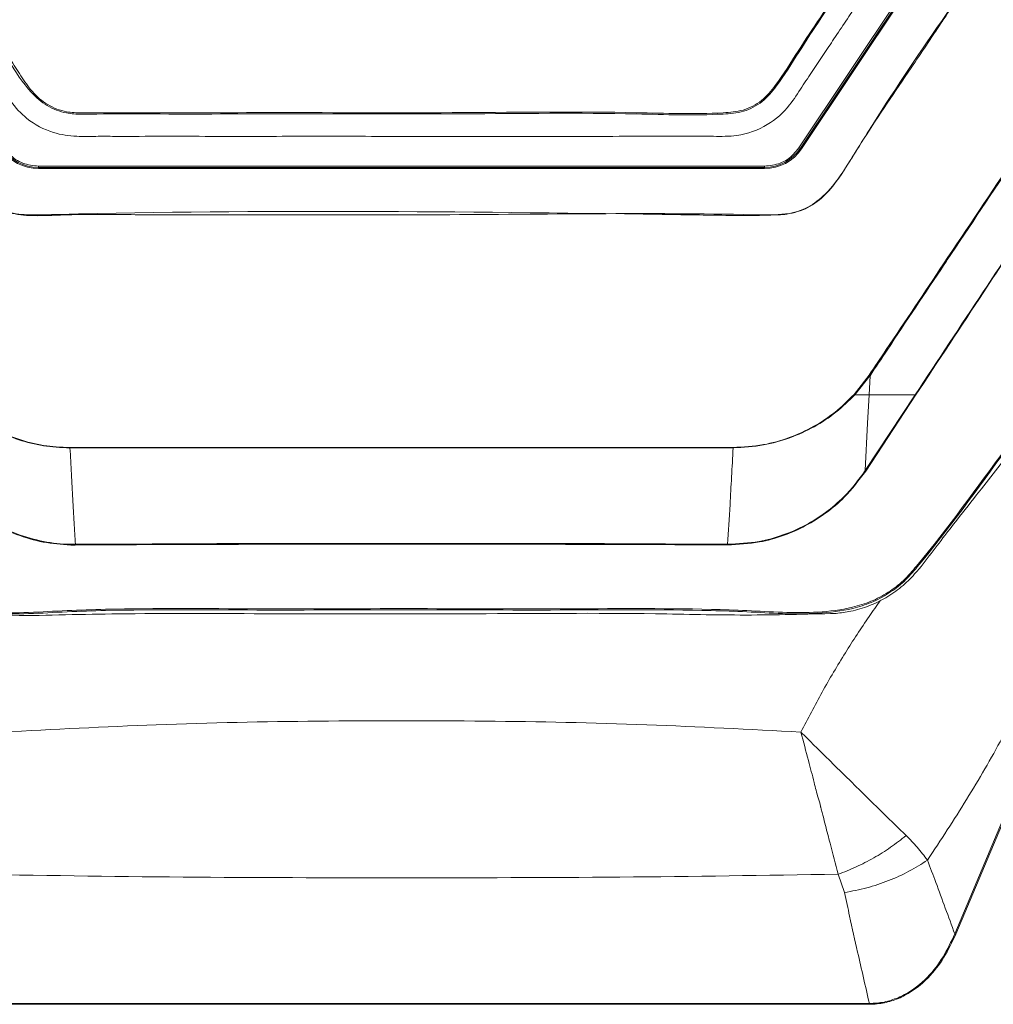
# Model space of a CAD drawing. Header units: millimetres. Extents: x 105 to 1419, y 95 to 961.
# Tile 33 of 43: x 718 to 836, y 470 to 590. Entities that reach past the tile are written whole.
import ezdxf

# ---------------------------------------------------------------- set-up
doc = ezdxf.new("R2010")
doc.units = ezdxf.units.MM
doc.header["$LTSCALE"] = 5

msp = doc.modelspace()

# ---------------------------------------------------------------- linework, layer by layer
at = {"color": 7, "linetype": 'Continuous', "lineweight": 15}
for p, q in [((826.78, 595.04), (812.73, 574)), ((812.95, 573.96), (826.99, 595)), ((827.12, 594.92), (813.07, 573.89)), ((812.95, 573.96), (812.73, 574)), ((720.34, 571.62), (720.34, 571.78)), ((808.57, 571.78), (720.34, 571.78)), ((720.34, 571.62), (720.34, 571.48)), ((720.34, 571.62), (808.57, 571.62)), ((808.57, 571.48), (720.34, 571.48)), ((808.57, 571.62), (808.57, 571.78)), ((808.57, 571.62), (808.57, 571.48)), ((819.46, 544.06), (821.28, 546.39)), ((821.38, 546.32), (819.53, 543.99)), ((821.27, 543.99), (821.39, 546.32)), ((819.53, 543.99), (821.27, 543.99)), ((820.79, 534.79), (826.87, 543.99)), ((826.93, 543.95), (820.86, 534.74)), ((724.16, 537.6), (724.16, 537.56)), ((804.08, 525.84), (804.08, 525.84)), ((831.69, 478.51), (838.34, 494.3)), ((838.47, 494.25), (831.81, 478.46)), ((818.29, 483.53), (817.52, 485.76))]:
    msp.add_line(p, q, dxfattribs=at)
at = {"color": 7, "linetype": 'Continuous', "lineweight": 15, "flags": 128}
msp.add_lwpolyline([(820.79, 534.79), (821.09, 540.57), (821.27, 543.99)], dxfattribs=at)
at = {"color": 7, "linetype": 'Continuous', "lineweight": 15}
for centre, radius, start, end in [((720.34, 576.89), 5.41, 213.752, 270.0146), ((720.34, 576.89), 5.27, 213.7519, 270.0147), ((808.57, 576.89), 5.27, 269.9853, 326.2481), ((808.57, 576.89), 5.41, 269.9854, 326.248), ((812.51, 573.09), 0.973, 54.505, 63.0285), ((820.41, 545.01), 1.35, 225.2253, 229.1555), ((825.93, 542.47), 1.78, 56.0187, 58.4108), ((830.67, 475.83), 2.87, 66.6067, 69.2651), ((820.42, 469.97), 0.899, 359.547, 5.6354)]:
    msp.add_arc(centre, radius, start, end, dxfattribs=at)
for points, knots in [([(704.46, 807.26), (704.46, 767.93), (704.46, 711.3), (704.46, 647.04), (704.46, 621.13), (704.46, 611.52), (704.46, 608.52), (704.46, 605.53), (704.45, 602.53), (704.46, 599.49), (705.71, 596.25), (707.93, 593.29), (710.1, 589.93), (712.32, 586.64), (714.17, 583.84), (715.74, 581.52), (717.02, 579.46), (719.01, 577.27), (721.86, 575.76), (724.81, 575.34), (727.31, 575.42), (729.59, 575.4), (734.99, 575.41), (743.45, 575.4), (755.04, 575.41), (766.65, 575.4), (778.37, 575.41), (790.29, 575.38), (799.23, 575.46), (805.58, 575.36), (808.95, 576.57), (811.53, 578.88), (813.05, 581.35), (814.44, 583.39), (815.73, 585.34), (817.07, 587.34), (818.45, 589.41), (819.91, 591.59), (821.37, 593.82), (823.01, 596.11), (824.34, 598.87), (825.33, 626.15), (823.79, 695.21), (824.2, 763.72), (824.46, 807.26)], [0, 0, 0, 0, 0.210693, 0.303394, 0.344186, 0.349529, 0.354871, 0.360213, 0.365556, 0.370983, 0.376371, 0.383753, 0.390783, 0.397775, 0.404988, 0.40878, 0.412789, 0.417945, 0.424439, 0.429606, 0.433738, 0.437806, 0.441821, 0.462638, 0.483084, 0.503898, 0.524796, 0.545874, 0.567667, 0.572739, 0.579753, 0.586225, 0.590909, 0.595245, 0.599402, 0.603452, 0.60811, 0.612766, 0.617496, 0.622393, 0.627865, 0.633556, 0.767142, 1, 1, 1, 1]), ([(821.91, 806.76), (821.9, 791.64), (821.88, 761.41), (821.89, 716.01), (821.78, 670.57), (822.11, 634.1), (821.65, 611.59), (822.01, 603.21), (821.93, 600.19), (820.91, 597.7), (819.59, 595.78), (816.78, 591.82), (813.6, 587.05), (810.56, 582.12), (808.39, 579.52), (806.07, 578.3), (800.84, 577.88), (789.5, 578.33), (771.92, 578.07), (752.28, 578.18), (737.44, 578.08), (729.01, 578.17), (725.56, 578.07), (723.5, 578.18), (721.31, 579.01), (718.84, 581.2), (716.69, 584.63), (714.02, 588.95), (710.89, 593.32), (708.15, 597.07), (706.75, 601.23), (706.9, 605.36), (707.37, 621.37), (706.9, 649.05), (707.09, 688.2), (707.03, 727.75), (707.03, 767.27), (707.01, 793.6), (707, 806.76)], [0, 0, 0, 0, 0.082469, 0.164937, 0.247406, 0.329874, 0.363611, 0.369672, 0.375674, 0.379842, 0.38409, 0.388344, 0.406253, 0.415289, 0.419902, 0.424528, 0.429085, 0.448203, 0.486447, 0.52469, 0.555112, 0.567209, 0.570564, 0.573901, 0.578426, 0.582953, 0.591628, 0.600328, 0.610631, 0.620907, 0.625421, 0.634229, 0.643078, 0.712831, 0.784598, 0.856365, 0.928182, 1, 1, 1, 1]), ([(707.14, 806.77), (707.15, 793.61), (707.17, 767.28), (707.19, 727.75), (707.18, 688.22), (707.24, 649.03), (707.07, 621.42), (707.21, 606.17), (707.11, 602.94), (707.12, 600.49), (707.95, 598.02), (709.49, 595.79), (711.66, 592.7), (714.07, 588.99), (716.49, 585.46), (718.19, 582.77), (719.52, 580.75), (721.39, 579.15), (723.53, 578.31), (725.57, 578.25), (729.01, 578.28), (737.44, 578.26), (752.27, 578.31), (771.92, 578.22), (789.5, 578.48), (800.83, 578.03), (806.03, 578.44), (808.3, 579.64), (810.45, 582.22), (813.47, 587.14), (816.93, 592.17), (819.73, 596.33), (820.98, 598.27), (821.63, 599.88), (821.77, 601.56), (821.72, 603.76), (821.77, 611.62), (821.69, 634.08), (821.73, 670.58), (821.72, 716.01), (821.74, 761.42), (821.76, 791.65), (821.77, 806.77)], [0, 0, 0, 0, 0.071874, 0.14376, 0.215583, 0.287419, 0.357232, 0.366043, 0.370461, 0.37486, 0.379286, 0.38442, 0.389567, 0.399852, 0.408528, 0.412874, 0.417209, 0.421647, 0.426086, 0.429388, 0.432729, 0.444836, 0.475287, 0.513561, 0.551847, 0.570983, 0.575461, 0.579998, 0.584525, 0.593569, 0.611495, 0.617739, 0.620915, 0.624066, 0.627042, 0.630039, 0.636072, 0.669839, 0.75237, 0.834919, 0.91745, 1, 1, 1, 1]), ([(712.13, 569.44), (712.7, 568.75), (713.83, 567.37), (715.87, 566.36), (718.03, 565.87), (720.25, 565.85), (746.38, 566.54), (774.16, 566.24), (803.39, 565.81), (808.46, 565.73), (811.96, 566.05), (813.89, 566.66), (816.23, 568.48), (818.12, 571.05), (819.91, 573.96), (823.99, 580.46), (828.14, 586.73), (832.4, 592.66), (833.63, 594.61), (834.63, 597.66), (835.13, 601.82), (835.07, 607.53), (834.59, 613.26), (833.65, 641.5), (834.9, 705.69), (834.59, 767.94), (834.4, 805.78)], [0, 0, 0, 0, 0.007613, 0.0152242, 0.0190093, 0.0266047, 0.0342304, 0.2440015, 0.2648771, 0.2857322, 0.2874505, 0.2951005, 0.3027508, 0.3125214, 0.3223529, 0.3321867, 0.37862, 0.3869282, 0.3951792, 0.3982411, 0.4144884, 0.4308855, 0.4474514, 0.4639305, 0.6741563, 1, 1, 1, 1]), ([(834.5, 598.2), (834.5, 598.2), (834.5, 597.52), (834.26, 595.83), (832.98, 593.38), (831.68, 591.66), (830.74, 590.23), (829.14, 587.84), (825.71, 582.66), (821.69, 576.87), (818.46, 571.59), (816.44, 568.57), (813.91, 566.62), (811.49, 565.88), (809.22, 565.84), (795.17, 566.17), (774.19, 565.79), (749.34, 565.92), (734.44, 565.83), (726.21, 565.96), (721.63, 565.79), (718.87, 565.72), (716.2, 566.15), (713.8, 567.39), (712.59, 568.67), (712.08, 569.41), (712.08, 569.41)], [0, 0, 0, 0, 0, 0.014451, 0.035902, 0.057673, 0.060586, 0.072239, 0.118848, 0.193015, 0.221959, 0.25072, 0.269747, 0.288754, 0.303336, 0.317968, 0.587533, 0.749252, 0.846273, 0.904478, 0.924118, 0.943733, 0.963015, 0.981049, 1, 1, 1, 1, 1]), ([(720.34, 571.78), (719.69, 571.85), (718.38, 572), (716.97, 572.96), (716.38, 573.74), (716.18, 574)], [0, 0, 0, 0, 0.399188, 0.798375, 1, 1, 1, 1]), ([(812.73, 574), (812.53, 573.74), (811.94, 572.96), (810.53, 572), (809.22, 571.85), (808.57, 571.78)], [0, 0, 0, 0, 0.201625, 0.600812, 1, 1, 1, 1]), ([(821.28, 546.39), (821.98, 547.43), (824.99, 551.93), (830.91, 560.78), (836.13, 568.59), (839.04, 572.94)], [0, 0, 0, 0, 0.117542, 0.50905, 1, 1, 1, 1]), ([(839.11, 572.89), (836.34, 568.72), (833.44, 564.37), (828.22, 556.56), (825.09, 551.87), (822.08, 547.36), (821.39, 546.32)], [0, 0, 0, 0, 0.470029, 0.490943, 0.882427, 1, 1, 1, 1]), ([(826.87, 543.99), (829.63, 548.17), (834.39, 555.38), (839.16, 562.58), (841.16, 565.6)], [0, 0, 0, 0, 0.579879, 1, 1, 1, 1]), ([(841.2, 565.57), (839.2, 562.55), (834.45, 555.35), (829.69, 548.13), (826.93, 543.95)], [0, 0, 0, 0, 0.420137, 1, 1, 1, 1]), ([(859.03, 547.52), (857.7, 545.02), (855.06, 540.06), (851.44, 532.52), (848.05, 525.01), (844.73, 517.45), (841.28, 509.86), (837.51, 502.23), (833.17, 494.75), (829.98, 489.91), (828.37, 487.47)], [0, 0, 0, 0, 0.125773, 0.248974, 0.37111, 0.492835, 0.616771, 0.741889, 0.86975, 1, 1, 1, 1]), ([(821.28, 546.39), (821.29, 546.38), (821.31, 546.37), (821.34, 546.35), (821.37, 546.33), (821.38, 546.32)], [0, 0, 0, 0, 0.151617, 0.527001, 1, 1, 1, 1]), ([(821.39, 546.32), (821.38, 546.32), (821.38, 546.32), (821.38, 546.32), (821.38, 546.32)], [0, 0, 0, 0, 0.502176, 1, 1, 1, 1]), ([(843.48, 544.62), (841.65, 542.24), (836.18, 535.1), (830.54, 527.07), (825.59, 521.28), (823.68, 519.83), (821.57, 518.72), (818.69, 517.81), (815.05, 517.38), (810.74, 517.38), (806.43, 517.66), (797.43, 517.95), (783.73, 517.81), (765.3, 517.92), (746.87, 517.81), (733.04, 517.95), (723.81, 517.67), (719.14, 517.37), (714.49, 517.35), (710.64, 517.74), (707.7, 518.58), (705.65, 519.58), (703.78, 520.88), (700.85, 523.97), (695.12, 532.2), (689.44, 539.48), (685.43, 544.62)], [0, 0, 0, 0, 0.049323, 0.147913, 0.160974, 0.174033, 0.187075, 0.200121, 0.223561, 0.247152, 0.270917, 0.294596, 0.394954, 0.495411, 0.595868, 0.696226, 0.721826, 0.747506, 0.773028, 0.798411, 0.810836, 0.823262, 0.835733, 0.848193, 0.892794, 1, 1, 1, 1]), ([(685.52, 544.71), (689.53, 539.57), (695.21, 532.29), (700.94, 524.07), (703.85, 521), (705.71, 519.71), (707.73, 518.72), (710.66, 517.88), (714.49, 517.5), (719.14, 517.52), (723.8, 517.81), (733.03, 518.1), (746.86, 517.96), (765.3, 518.06), (783.73, 517.95), (797.44, 518.1), (806.44, 517.81), (810.74, 517.53), (815.04, 517.53), (818.67, 517.96), (821.53, 518.85), (823.62, 519.95), (825.51, 521.39), (830.45, 527.17), (836.08, 535.19), (841.56, 542.33), (843.39, 544.71)], [0, 0, 0, 0, 0.1073523, 0.1519806, 0.1643194, 0.1766684, 0.1889797, 0.2012908, 0.2266705, 0.2521898, 0.277868, 0.3034655, 0.4039814, 0.5045964, 0.6052114, 0.7057273, 0.7293959, 0.7531511, 0.776732, 0.8001617, 0.8130883, 0.8260119, 0.8389488, 0.8518878, 0.950609, 1, 1, 1, 1]), ([(804.75, 537.6), (805.99, 537.67), (808.3, 537.8), (811.61, 538.73), (814.54, 540.08), (817.23, 541.84), (818.71, 543.31), (819.46, 544.06)], [0, 0, 0, 0, 0.223919, 0.418567, 0.618636, 0.806804, 1, 1, 1, 1]), ([(819.53, 543.99), (818.79, 543.27), (817.29, 541.8), (814.62, 540.05), (811.66, 538.7), (808.34, 537.76), (805.99, 537.63), (804.75, 537.56)], [0, 0, 0, 0, 0.18857, 0.381666, 0.576249, 0.776247, 1, 1, 1, 1]), ([(826.87, 543.99), (825.95, 543.99), (824.06, 543.99), (822.21, 543.99), (821.27, 543.99)], [0, 0, 0, 0, 0.48885, 1, 1, 1, 1]), ([(830.73, 527.23), (830.79, 527.31), (831.08, 527.67), (832.28, 529.21), (836.5, 534.59), (840.5, 539.69), (843.59, 543.63), (843.6, 543.65)], [0, 0, 0, 0, 0.013385, 0.066926, 0.281089, 0.996301, 1, 1, 1, 1]), ([(724.16, 537.56), (723.6, 537.58), (722.01, 537.62), (719.4, 538.05), (717.06, 538.81), (715.03, 539.72), (713.27, 540.67), (712.01, 541.63), (711.38, 542.11)], [0, 0, 0, 0, 0.121542, 0.34511, 0.568763, 0.653912, 0.82704, 1, 1, 1, 1]), ([(711.44, 542.18), (711.44, 542.18), (712.19, 541.54), (713.8, 540.41), (716.51, 539.05), (719.41, 538.1), (722.01, 537.66), (723.6, 537.62), (724.16, 537.6)], [0, 0, 0, 0, 0.0000043, 0.2152571, 0.4308096, 0.6546127, 0.8783268, 1, 1, 1, 1]), ([(724.16, 537.6), (734.27, 537.61), (749.42, 537.62), (774.68, 537.62), (791.44, 537.61), (803.14, 537.61), (804.75, 537.6)], [0, 0, 0, 0, 0.376115, 0.564173, 0.940288, 1, 1, 1, 1]), ([(804.75, 537.56), (804.65, 537.56), (804.15, 537.56), (802.05, 537.56), (790.44, 537.56), (774.18, 537.55), (749.42, 537.55), (734.27, 537.56), (724.16, 537.56)], [0, 0, 0, 0, 0.003723, 0.018613, 0.078176, 0.435829, 0.623886, 1, 1, 1, 1]), ([(724.83, 525.84), (724.77, 526.72), (724.66, 528.48), (724.5, 531.37), (724.33, 534.4), (724.22, 536.5), (724.16, 537.56)], [0, 0, 0, 0, 0.243861, 0.490712, 0.742945, 1, 1, 1, 1]), ([(804.75, 537.56), (804.69, 536.38), (804.56, 534.04), (804.34, 530.03), (804.18, 527.42), (804.08, 525.84)], [0, 0, 0, 0, 0.286859, 0.567829, 1, 1, 1, 1]), ([(804.75, 537.6), (804.75, 537.6), (804.75, 537.58), (804.75, 537.57), (804.75, 537.56)], [0, 0, 0, 0, 0.45878, 1, 1, 1, 1]), ([(804.75, 537.56), (804.75, 537.56), (804.75, 537.56), (804.75, 537.56), (804.75, 537.56)], [0, 0, 0, 0, 0.395327, 1, 1, 1, 1]), ([(724.83, 525.76), (724.81, 525.76), (724.46, 525.73), (723.57, 525.81), (721.59, 525.93), (718.83, 526.55), (715.65, 527.82), (712.71, 529.65), (710.11, 531.96), (708.74, 533.81), (708.05, 534.74)], [0, 0, 0, 0, 0.003913, 0.051997, 0.135704, 0.303558, 0.477868, 0.652182, 0.826001, 1, 1, 1, 1]), ([(708.12, 534.78), (708.8, 533.86), (710.17, 532.01), (712.75, 529.7), (715.69, 527.89), (718.85, 526.61), (721.61, 526.02), (723.6, 525.83), (724.49, 525.84), (724.83, 525.84)], [0, 0, 0, 0, 0.174022, 0.34786, 0.5222, 0.696543, 0.864429, 0.948164, 1, 1, 1, 1]), ([(804.08, 525.84), (805.37, 525.91), (807.66, 526.02), (810.83, 526.91), (813.55, 528.09), (816.04, 529.66), (818.56, 531.81), (820.02, 533.66), (820.79, 534.79), (820.79, 534.79)], [0, 0, 0, 0, 0.195616, 0.346891, 0.498164, 0.645478, 0.792784, 0.999945, 1, 1, 1, 1]), ([(820.86, 534.74), (820.03, 533.64), (818.63, 531.75), (816.07, 529.61), (813.58, 528.03), (810.85, 526.84), (807.67, 525.95), (805.38, 525.83), (804.08, 525.76)], [0, 0, 0, 0, 0.207217, 0.354508, 0.50181, 0.653083, 0.804356, 1, 1, 1, 1]), ([(820.79, 534.79), (820.81, 534.78), (820.82, 534.77), (820.84, 534.75), (820.85, 534.75), (820.86, 534.74)], [0, 0, 0, 0, 0.6351, 0.717372, 1, 1, 1, 1]), ([(820.79, 534.79), (820.79, 534.79), (820.79, 534.79), (820.79, 534.79), (820.79, 534.79), (820.79, 534.79), (820.79, 534.79)], [0, 0, 0, 0, 0.178647, 0.419498, 0.865964, 1, 1, 1, 1]), ([(817.26, 517.45), (817.86, 517.52), (819.22, 517.67), (821.27, 518.31), (823.35, 519.3), (825.23, 520.61), (827.09, 522.45), (828.84, 524.75), (830.1, 526.41), (830.73, 527.23)], [0, 0, 0, 0, 0.102477, 0.232555, 0.362594, 0.492947, 0.623232, 0.811524, 1, 1, 1, 1]), ([(724.83, 525.84), (724.83, 525.84), (726.07, 525.84), (733.26, 525.88), (746.48, 525.95), (763.52, 525.95), (779.63, 525.94), (792.85, 525.92), (800.97, 525.84), (804.08, 525.84), (804.08, 525.84)], [0, 0, 0, 0, 0.000001, 0.04696, 0.273477, 0.499994, 0.691164, 0.882333, 0.999999, 1, 1, 1, 1]), ([(804.08, 525.76), (800.98, 525.78), (792.85, 525.82), (779.63, 525.85), (762.91, 525.85), (744.62, 525.85), (731.43, 525.79), (724.83, 525.76)], [0, 0, 0, 0, 0.117684, 0.308734, 0.500039, 0.749736, 1, 1, 1, 1]), ([(724.83, 525.84), (724.83, 525.83), (724.83, 525.8), (724.83, 525.78), (724.83, 525.77), (724.83, 525.76)], [0, 0, 0, 0, 0.618446, 0.929224, 1, 1, 1, 1]), ([(804.08, 525.84), (804.08, 525.83), (804.08, 525.81), (804.08, 525.79), (804.08, 525.77), (804.08, 525.76)], [0, 0, 0, 0, 0.499854, 0.704421, 1, 1, 1, 1]), ([(711.57, 517.45), (713.71, 517.34), (717.99, 517.12), (724.43, 517.31), (735.15, 517.47), (751.47, 517.38), (772.95, 517.36), (791.66, 517.54), (806.29, 517.15), (813.6, 517.35), (817.26, 517.45)], [0, 0, 0, 0, 0.0608, 0.121695, 0.182592, 0.365165, 0.584786, 0.792379, 0.896241, 1, 1, 1, 1]), ([(715.92, 503.02), (722.16, 503.35), (734.95, 504.03), (754.52, 504.43), (774.39, 504.43), (793.97, 504.03), (806.75, 503.35), (812.99, 503.02)], [0, 0, 0, 0, 0.1930838, 0.3953698, 0.6046189, 0.8068992, 1, 1, 1, 1]), ([(812.99, 503.02), (813.55, 502.47), (814.6, 501.42), (816.11, 499.94), (817.45, 498.62), (818.62, 497.47), (820.49, 495.63), (822.95, 493.22), (824.87, 491.34), (825.78, 490.46)], [0, 0, 0, 0, 0.122374, 0.233846, 0.334059, 0.422857, 0.500198, 0.764831, 1, 1, 1, 1]), ([(812.99, 503.02), (813.3, 501.86), (813.83, 499.8), (814.54, 497.18), (815.01, 495.25), (815.3, 494.4), (815.38, 493.98), (815.38, 493.98), (815.38, 493.98), (815.38, 493.98), (815.38, 493.98), (815.38, 493.98), (815.38, 493.98), (815.38, 493.98), (815.38, 493.97), (815.38, 493.97), (815.38, 493.96), (815.39, 493.94), (815.4, 493.89), (815.42, 493.8), (815.47, 493.63), (815.56, 493.29), (815.73, 492.61), (816.07, 491.31), (816.7, 488.88), (817.19, 486.99), (817.5, 485.76)], [0, 0, 0, 0, 0.188501, 0.334676, 0.438211, 0.499412, 0.499413, 0.499415, 0.499417, 0.499421, 0.499429, 0.499446, 0.49948, 0.499546, 0.499679, 0.499946, 0.50048, 0.501547, 0.503679, 0.507939, 0.516445, 0.533391, 0.567023, 0.63323, 0.761339, 1, 1, 1, 1]), ([(817.51, 485.75), (818.24, 486.03), (819.7, 486.6), (821.85, 487.72), (823.92, 489), (825.16, 489.97), (825.78, 490.46)], [0, 0, 0, 0, 0.250024, 0.500032, 0.750024, 1, 1, 1, 1]), ([(825.78, 490.46), (826.25, 489.99), (827.21, 489.01), (827.97, 487.99), (828.37, 487.47)], [0, 0, 0, 0, 0.48482, 1, 1, 1, 1]), ([(828.37, 487.47), (827.64, 487), (826.18, 486.07), (823.66, 484.95), (821.01, 484.05), (819.19, 483.7), (818.29, 483.53)], [0, 0, 0, 0, 0.2499992, 0.4999996, 0.7499998, 1, 1, 1, 1]), ([(828.37, 487.47), (828.71, 486.57), (829.83, 483.59), (830.92, 480.6), (831.69, 478.51)], [0, 0, 0, 0, 0.302851, 1, 1, 1, 1]), ([(817.5, 485.76), (808.67, 485.62), (791, 485.35), (764.46, 485.32), (737.91, 485.35), (720.24, 485.62), (711.41, 485.76)], [0, 0, 0, 0, 0.250009, 0.5, 0.749992, 1, 1, 1, 1]), ([(821.31, 470.06), (820.83, 472.14), (820.02, 475.66), (819.02, 480.16), (818.49, 482.57), (818.29, 483.53)], [0, 0, 0, 0, 0.463435, 0.787103, 1, 1, 1, 1]), ([(821.31, 470.06), (821.62, 470.07), (822.52, 470.09), (823.98, 470.41), (826.15, 471.31), (828.37, 473.07), (830.36, 475.67), (831.24, 477.57), (831.69, 478.51)], [0, 0, 0, 0, 0.065668, 0.190112, 0.31462, 0.56112, 0.780232, 1, 1, 1, 1]), ([(831.81, 478.46), (831.36, 477.51), (830.46, 475.61), (828.45, 473), (826.2, 471.22), (824.01, 470.32), (822.53, 470), (821.63, 469.97), (821.31, 469.96)], [0, 0, 0, 0, 0.219413, 0.43818, 0.684821, 0.809548, 0.934213, 1, 1, 1, 1]), ([(707.6, 470.06), (711.74, 470.06), (720.02, 470.06), (732.51, 470.06), (745.05, 470.06), (758.73, 470.06), (773.54, 470.06), (789.48, 470.06), (805.42, 470.06), (816.01, 470.06), (821.31, 470.06)], [0, 0, 0, 0, 0.10981, 0.219621, 0.329845, 0.440069, 0.579625, 0.719182, 0.859591, 1, 1, 1, 1]), ([(821.31, 469.96), (816.05, 469.96), (805.52, 469.96), (789.61, 469.96), (773.64, 469.96), (758.78, 469.96), (745.09, 469.96), (732.57, 469.96), (720.06, 469.96), (711.75, 469.96), (707.6, 469.96)], [0, 0, 0, 0, 0.139555, 0.279111, 0.419521, 0.559932, 0.669741, 0.779551, 0.889775, 1, 1, 1, 1])]:
    msp.add_open_spline(points, degree=3, knots=knots, dxfattribs=at)
at = {"color": 106, "linetype": 'Continuous', "lineweight": 15}
msp.add_open_spline([(812.99, 503.02), (813.84, 504.65), (815.53, 507.93), (818.32, 512.6), (820.72, 516.3), (822.19, 518.38), (822.66, 519.04)], degree=3, knots=[0, 0, 0, 0, 0.294107, 0.590731, 0.871827, 1, 1, 1, 1], dxfattribs=at)

doc.saveas('drawing.dxf')
